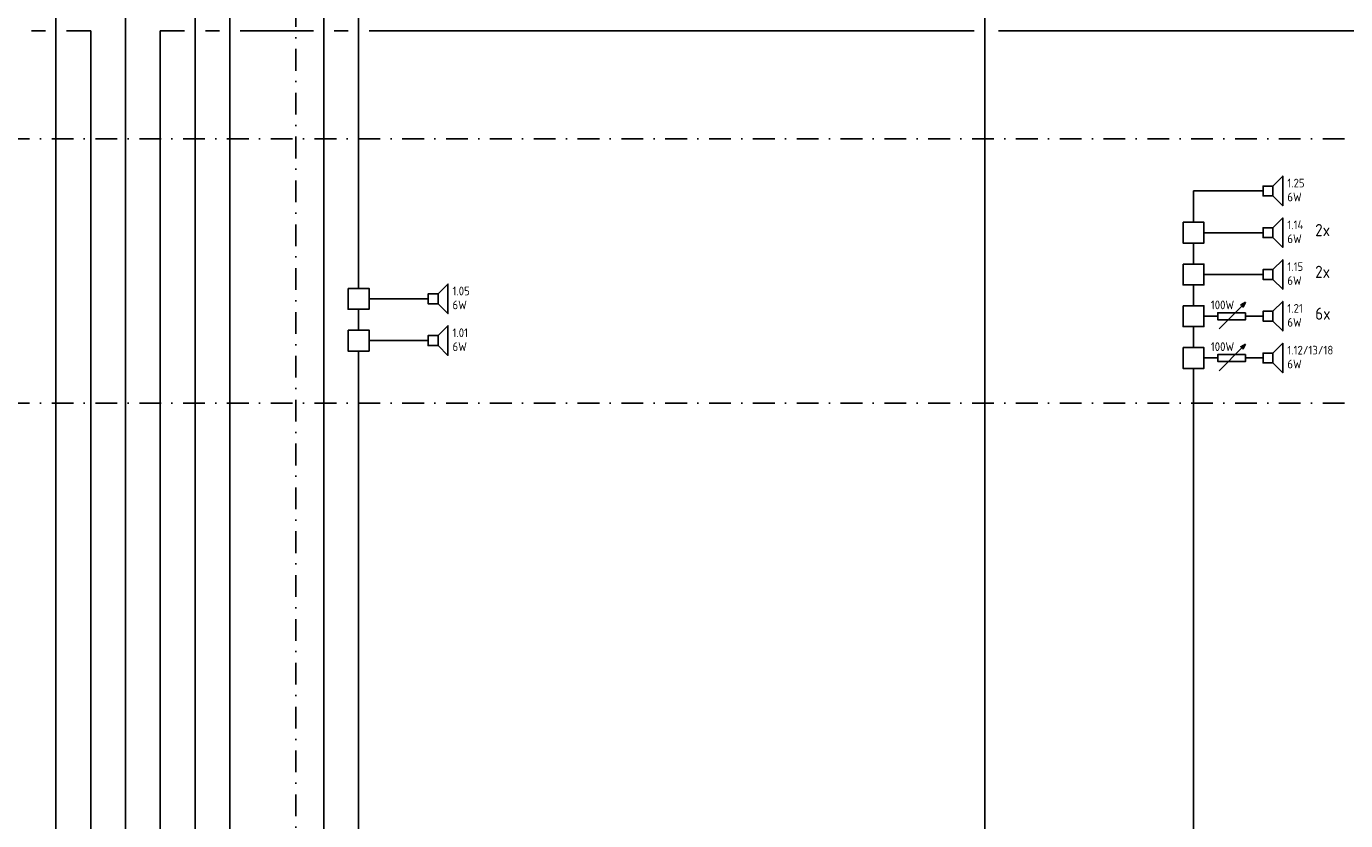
# Model space of a CAD drawing. Extents: x 0 to 1189, y 0 to 841.
# Tile 6 of 12: x 594 to 974, y 325 to 553. Entities that reach past the tile are written whole.
import ezdxf
from ezdxf.enums import TextEntityAlignment as Align

# ---------------------------------------------------------------- set-up
doc = ezdxf.new("R2010")
doc.units = 0
doc.header["$LTSCALE"] = 25
doc.linetypes.add('DASHDOT2', pattern=[0.5, 0.25, -0.125, 0, -0.125])
doc.layers.get('0').update_dxf_attribs({"linetype": 'CONTINUOUS'})
for name, color, linetype in [('E--L6112_CEN-LSP', 3, 'CONTINUOUS'), ('E--L6412_OPROEP24V', 3, 'CONTINUOUS'), ('KODERING', 2, 'CONTINUOUS'), ('SYMBOLS', 3, 'CONTINUOUS'), ('SYMBOOL', 3, 'CONTINUOUS'), ('SYMBOOL-025', 2, 'CONTINUOUS')]:
    doc.layers.add(name, color=color, linetype=linetype)
doc.styles.add('ISO', font='isocp.shx')
doc.styles.get("Standard").update_dxf_attribs({"font": 'isocp2.shx'})

# ---------------------------------------------------------------- blocks, each defined once
blk = doc.blocks.new('B9090700')
at = {"layer": 'E--L6412_OPROEP24V'}
for points in [[(0, 0.707107), (1.414214, 2.121321), (1.414214, -2.121321), (0, -0.707107)], [(0, 0.707107), (-1.414214, 0.707107), (-1.414214, -0.707107), (0, -0.707107), (0, 0.707107)]]:
    blk.add_lwpolyline(points, dxfattribs=at)
blk = doc.blocks.new('0401030')
at = {"layer": 'SYMBOOL'}
for points in [[(0, -1), (0, 0)], [(0, -9), (0, -10)]]:
    blk.add_lwpolyline(points, dxfattribs=at)
blk.add_lwpolyline([(1, -1), (-1, -1), (-1, -9), (1, -9)], close=True, dxfattribs=at)
at = {"layer": 'SYMBOOL-025'}
for p, q in [((3.12, -1.88), (-3.65, -8.65)), ((3.22, -1.78), (3.69, -1.31))]:
    blk.add_line(p, q, dxfattribs=at)
for points in [[(4, -1), (2.62, -1.75), (3.12, -1.88)], [(3.69, -1.31), (2.97, -1.71), (3.22, -1.78)], [(4, -1), (3.25, -2.38), (3.12, -1.88)], [(3.69, -1.31), (3.29, -2.03), (3.22, -1.78)]]:
    blk.add_lwpolyline(points, dxfattribs=at)
at = {"layer": 'KODERING'}
for tag, p in [('WEERSTANDSWAARDE', (3.5, -8.25)), ('KODE', (3.5, -5.75))]:
    blk.add_attdef(tag, p, '', height=1.8, dxfattribs=at)
blk.add_attdef('AANSLUITKLEM-ONDER', text='', height=1.8, dxfattribs=at).set_placement((-1, -11.75), align=Align.RIGHT)
at = {"layer": 'KODERING', "flags": 1}
for tag, p in [('TYPE', (3.5, -11.75)), ('FABRIKANT', (3.5, -10.25))]:
    blk.add_attdef(tag, p, '', height=1.2, dxfattribs=at)

msp = doc.modelspace()

# ---------------------------------------------------------------- linework, layer by layer
at = {"color": 1, "linetype": 'DASHDOT2'}
for p, q in [((672, 824), (672, 186)), ((59.97, 521), (1146, 521)), ((59.97, 445), (1146, 445))]:
    msp.add_line(p, q, dxfattribs=at)
at = {"layer": 'E--L6112_CEN-LSP'}
for p, q in [((603, 128), (603, 727)), ((643, 128), (643, 710)), ((653, 128), (653, 710)), ((623, 128), (623, 569)), ((613, 128), (613, 552)), ((633, 128), (633, 552))]:
    msp.add_line(p, q, dxfattribs=at)
at = {"layer": 'E--L6412_OPROEP24V'}
for p, q in [((680, 150), (680, 643)), ((690, 478), (690, 574)), ((870, 198), (870, 574)), ((600, 552), (596, 552)), ((613, 552), (606, 552)), ((640, 552), (633, 552)), ((650, 552), (646, 552)), ((677, 552), (656, 552)), ((687, 552), (683, 552)), ((867, 552), (693, 552)), ((997, 552), (874, 552)), ((930, 506), (950, 506)), ((930, 497), (930, 506)), ((933, 494), (950, 494)), ((930, 485), (930, 491)), ((933, 482), (950, 482)), ((930, 473), (930, 479)), ((693, 475), (710, 475)), ((690, 466), (690, 472)), ((930, 461), (930, 467)), ((933, 470), (936, 470)), ((946, 470), (950, 470)), ((693, 463), (710, 463)), ((690, 234), (690, 460)), ((933, 458), (936, 458)), ((946, 458), (950, 458)), ((930, 160), (930, 455))]:
    msp.add_line(p, q, dxfattribs=at)
for points in [[(927, 497), (927, 491), (933, 491), (933, 497)], [(927, 485), (927, 479), (933, 479), (933, 485)], [(687, 478), (687, 472), (693, 472), (693, 478)], [(927, 473), (927, 467), (933, 467), (933, 473)], [(687, 466), (687, 460), (693, 460), (693, 466)], [(927, 461), (927, 455), (933, 455), (933, 461)]]:
    msp.add_lwpolyline(points, close=True, dxfattribs=at)

# ---------------------------------------------------------------- block references
at = {"layer": 'E--L6412_OPROEP24V', "xscale": 2, "yscale": 2, "zscale": 2}
for p in [(952.83, 506), (952.83, 494), (952.83, 482), (712.83, 475), (952.83, 470), (712.83, 463), (952.83, 458)]:
    msp.add_blockref('B9090700', p, dxfattribs=at)
at = {"layer": 'SYMBOLS', "xscale": -1, "rotation": 270}
for p in [(946, 470), (946, 458)]:
    msp.add_blockref('0401030', p, dxfattribs=at)

# ---------------------------------------------------------------- texts
at = {"layer": 'E--L6112_CEN-LSP', "color": 2, "style": 'ISO'}
for s, height, p in [('1.25', 2.5, (957, 507)), ('6W', 2.5, (957, 503)), ('1.14', 2.5, (957, 495)), ('6W', 2.5, (957, 491)), ('2x', 3.5, (965, 493)), ('1.15', 2.5, (957, 483)), ('2x', 3.5, (965, 481)), ('1.05', 2.5, (717, 476)), ('6W', 2.5, (957, 479)), ('6W', 2.5, (717, 472)), ('100W', 2.5, (935, 472)), ('1.21', 2.5, (957, 471)), ('6x', 3.5, (965, 469)), ('1.01', 2.5, (717, 464)), ('6W', 2.5, (957, 467)), ('6W', 2.5, (717, 460)), ('100W', 2.5, (935, 460)), ('1.12/13/18', 2.5, (957, 459)), ('6W', 2.5, (957, 455))]:
    msp.add_text(s, height=height, dxfattribs=at).set_placement(p)

doc.saveas('drawing.dxf')
